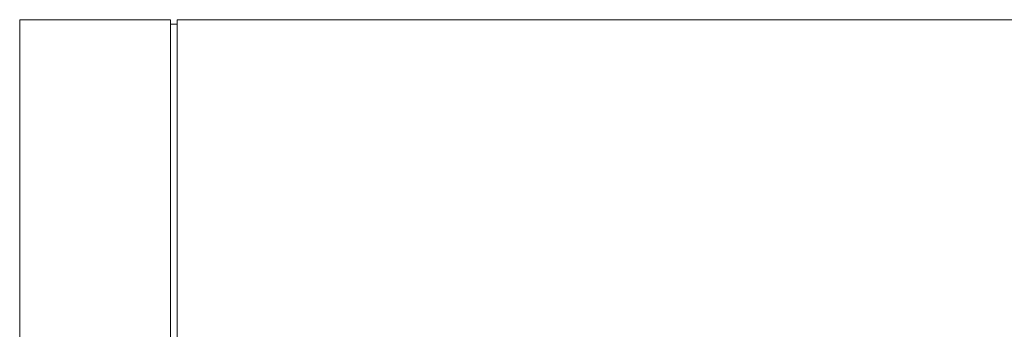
# Model space of a CAD drawing. Header units: millimetres. Extents: x 369 to 3068, y -268 to 2500.
# Tile 4 of 10: x 2269 to 2561, y 1808 to 1900. Entities that reach past the tile are written whole.
import ezdxf

# ---------------------------------------------------------------- set-up
doc = ezdxf.new("R2010")
doc.units = ezdxf.units.MM
doc.layers.add('M-EQPM', color=50, linetype='Continuous', lineweight=18)

# ---------------------------------------------------------------- blocks, each defined once
blk = doc.blocks.new('HC_Heat Pump_GM_Saunier Duval_GeniaSet TEK_IS_kit complet_2C - HA 10-7_2 STB-985960-Coupe vue coté droit')
at = {"layer": 'M-EQPM'}
for p, q in [((2268.53, 1900), (2268.53, 1220)), ((2270.53, 1900), (2268.53, 1900)), ((2270.53, 1900), (2313.31, 1900)), ((2313.31, 1900), (2313.31, 1220)), ((2315.31, 1900), (2868.53, 1900)), ((2315.31, 10), (2315.31, 1900)), ((2315.31, 1898.7), (2313.31, 1898.7))]:
    blk.add_line(p, q, dxfattribs=at)

msp = doc.modelspace()

# ---------------------------------------------------------------- block references
at = {"layer": 'M-EQPM'}
msp.add_blockref('HC_Heat Pump_GM_Saunier Duval_GeniaSet TEK_IS_kit complet_2C - HA 10-7_2 STB-985960-Coupe vue coté droit', (0, 0), dxfattribs=at)

doc.saveas('drawing.dxf')
